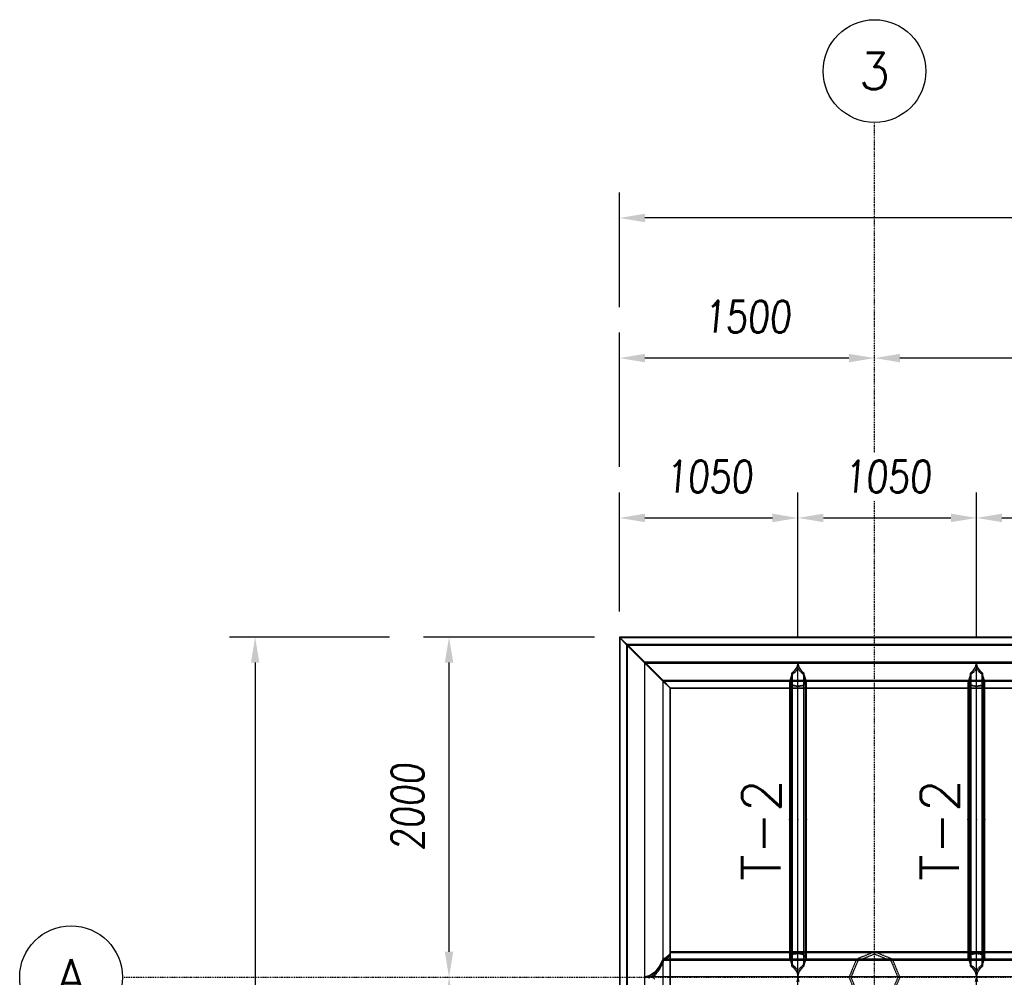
# Model space of a CAD drawing. Extents: x 463450 to 504470, y 98709 to 135344.
# Tile 4 of 20: x 463541 to 469332, y 109205 to 114837. Entities that reach past the tile are written whole.
import ezdxf
from ezdxf.enums import TextEntityAlignment as Align

# ---------------------------------------------------------------- set-up
doc = ezdxf.new("R2010")
doc.units = 0
doc.header["$LTSCALE"] = 10
doc.header["$MEASUREMENT"] = 0
doc.linetypes.add('DASHDOT', pattern=[1, 0.5, -0.25, 0, -0.25])
doc.linetypes.add('HIDDEN', pattern=[0.375, 0.25, -0.125])
doc.layers.get('0').update_dxf_attribs({"linetype": 'CONTINUOUS'})
doc.layers.get('Defpoints').update_dxf_attribs({"linetype": 'CONTINUOUS'})
for name, color, linetype in [('A', 2, 'DASHDOT'), ('BOLA', 4, 'CONTINUOUS'), ('COTAS', 7, 'CONTINUOUS'), ('FORIR', 4, 'CONTINUOUS'), ('G', 3, 'CONTINUOUS'), ('mark3d', 2, 'CONTINUOUS'), ('TR', 6, 'HIDDEN'), ('TXT1', 7, 'CONTINUOUS')]:
    doc.layers.add(name, color=color, linetype=linetype)
doc.styles.add('PADRAO MTL', font='txt.shx', dxfattribs={"width": 0.8, "oblique": 5})
doc.styles.add('POS', font='ROMANS', dxfattribs={"width": 0.7})
doc.styles.add('REGUA175', font='txt.shx', dxfattribs={"width": 0.7, "height": 4.45})
doc.styles.get("Standard").update_dxf_attribs({"font": 'txt.shx', "width": 0.7, "oblique": 5})
doc.dimstyles.new('1-75', dxfattribs={"dimscale": 75, "dimtxt": 2.5, "dimasz": 2, "dimexe": 2, "dimexo": 2, "dimgap": 2, "dimtad": 1, "dimdec": 0, "dimdsep": 46, "dimtxsty": 'PADRAO MTL', "dimcen": 3, "dimclrd": 1, "dimclre": 1, "dimclrt": 7, "dimadec": 0, "dimazin": 0, "dimtfac": 1, "dimtdec": 0, "dimtmove": 0, "dimatfit": 3, "dimfxl": 1, "dimtfill": 1, "dimtolj": 1, "dimarcsym": 0})

# ---------------------------------------------------------------- blocks, each defined once
blk = doc.blocks.new('3D_INFOM')
blk.add_point((0, 0))
at = {"layer": 'FORIR', "flags": 1}
blk.add_attdef('MARK', (7.6, -4.3), '', height=5.26, dxfattribs=at)
blk = doc.blocks.new('3D_INFOTEXT')
blk.add_point((0, 0))
at = {"flags": 1}
for tag, p in [('MAR_PEZ', (7.2, 4.1)), ('POS_PEZ', (7.6, -4.3)), ('HANDLE', (7, -38.5)), ('LUN_PRO', (7.2, -21.9)), ('NOM_PRO', (7.6, -13.2)), ('MAT_PRO', (7.6, -30.1))]:
    blk.add_attdef(tag, p, '', height=5.26, dxfattribs=at)
blk = doc.blocks.new('Bola_3')
at = {"layer": 'BOLA'}
blk.add_circle((5.035, -1.007), 4.028, dxfattribs=at)
at = {"layer": 'BOLA', "color": 3, "style": 'REGUA175'}
blk.add_attdef('Z1B', text='', height=2.848, dxfattribs=at).set_placement((5.035, -1.007), align=Align.MIDDLE)
blk = doc.blocks.new('*D60')
at = {"layer": 'COTAS', "color": 1, "lineweight": -2, "transparency": 16777216}
for p, q in [((466216.2, 109205.5), (466216.2, 109205.5)), ((466066.2, 109055.5), (466066.2, 102205.5)), ((466216.2, 102055.5), (466216.2, 102055.5))]:
    blk.add_line(p, q, dxfattribs=at)
at = {"layer": 'COTAS', "color": 1, "transparency": 16777216}
for points in [[(466041.2, 109055.5), (466091.2, 109055.5), (466066.2, 109205.5)], [(466041.2, 102205.5), (466091.2, 102205.5), (466066.2, 102055.5)]]:
    blk.add_solid(points, dxfattribs=at)
at = {"layer": 'Defpoints', "color": 0, "transparency": 16777216}
for p in [(466066.2, 109205.5), (466066.2, 102055.5), (466066.2, 102055.5)]:
    blk.add_point(p, dxfattribs=at)
at = {"layer": 'COTAS', "color": 7, "transparency": 16777216, "insert": (465822.4, 105630.5), "char_height": 187.5, "attachment_point": 5, "rotation": 90, "style": 'PADRAO MTL', "bg_fill": 3, "box_fill_scale": 1.25, "bg_fill_color": 256, "bg_fill_true_color": 13158600, "bg_fill_transparency": 0}
blk.add_mtext('\\A1;7150', dxfattribs=at)
blk = doc.blocks.new('*D61')
at = {"layer": 'COTAS', "color": 1, "lineweight": -2, "transparency": 16777216}
for p, q in [((466921.3, 111205.6), (465916.2, 111205.6)), ((466066.2, 109355.5), (466066.2, 111055.6)), ((466216.2, 109205.5), (466216.2, 109205.5))]:
    blk.add_line(p, q, dxfattribs=at)
at = {"layer": 'COTAS', "color": 1, "transparency": 16777216}
for points in [[(466041.2, 111055.6), (466091.2, 111055.6), (466066.2, 111205.6)], [(466041.2, 109355.5), (466091.2, 109355.5), (466066.2, 109205.5)]]:
    blk.add_solid(points, dxfattribs=at)
at = {"layer": 'Defpoints', "color": 0, "transparency": 16777216}
for p in [(466066.2, 111205.6), (467071.3, 111205.6), (466066.2, 109205.5)]:
    blk.add_point(p, dxfattribs=at)
at = {"layer": 'COTAS', "color": 7, "transparency": 16777216, "insert": (465822.4, 110205.6), "char_height": 187.5, "attachment_point": 5, "rotation": 90, "style": 'PADRAO MTL', "bg_fill": 3, "box_fill_scale": 1.25, "bg_fill_color": 256, "bg_fill_true_color": 13158600, "bg_fill_transparency": 0}
blk.add_mtext('\\A1;2000', dxfattribs=at)
blk = doc.blocks.new('*D59')
at = {"layer": 'COTAS', "color": 1, "lineweight": -2, "transparency": 16777216}
for p, q in [((465716.2, 111205.6), (464775.6, 111205.6)), ((464925.6, 111055.6), (464925.6, 100205.7)), ((465716.2, 100055.7), (464775.6, 100055.7))]:
    blk.add_line(p, q, dxfattribs=at)
at = {"layer": 'COTAS', "color": 1, "transparency": 16777216}
for points in [[(464900.6, 111055.6), (464950.6, 111055.6), (464925.6, 111205.6)], [(464900.6, 100205.7), (464950.6, 100205.7), (464925.6, 100055.7)]]:
    blk.add_solid(points, dxfattribs=at)
at = {"layer": 'Defpoints', "color": 0, "transparency": 16777216}
for p in [(465866.2, 111205.6), (464925.6, 100055.7), (465866.2, 100055.7)]:
    blk.add_point(p, dxfattribs=at)
at = {"layer": 'COTAS', "color": 7, "transparency": 16777216, "insert": (464681.9, 105630.7), "char_height": 187.5, "attachment_point": 5, "rotation": 90, "style": 'PADRAO MTL', "bg_fill": 3, "box_fill_scale": 1.25, "bg_fill_color": 256, "bg_fill_true_color": 13158600, "bg_fill_transparency": 0}
blk.add_mtext('\\A1;11150', dxfattribs=at)
blk = doc.blocks.new('*D78')
at = {"layer": 'COTAS', "color": 1, "lineweight": -2, "transparency": 16777216}
blk.add_line((483418.7, 112846.9), (468718.7, 112846.9), dxfattribs=at)
at = {"layer": 'COTAS', "color": 1, "transparency": 16777216}
for points in [[(468718.7, 112871.9), (468718.7, 112821.9), (468568.7, 112846.9)], [(483418.7, 112871.9), (483418.7, 112821.9), (483568.7, 112846.9)]]:
    blk.add_solid(points, dxfattribs=at)
at = {"layer": 'Defpoints', "color": 0, "transparency": 16777216}
for p in [(468568.7, 112846.9), (468568.7, 112846.9), (483568.7, 112846.9)]:
    blk.add_point(p, dxfattribs=at)
at = {"layer": 'COTAS', "color": 7, "transparency": 16777216, "insert": (476068.7, 113090.6), "char_height": 187.5, "attachment_point": 5, "style": 'PADRAO MTL', "bg_fill": 3, "box_fill_scale": 1.25, "bg_fill_color": 256, "bg_fill_true_color": 13158600, "bg_fill_transparency": 0}
blk.add_mtext('\\A1;15000', dxfattribs=at)
blk = doc.blocks.new('*D79')
at = {"layer": 'COTAS', "color": 1, "lineweight": -2, "transparency": 16777216}
for p, q in [((467068.7, 112206.7), (467068.7, 112996.9)), ((468418.7, 112846.9), (467218.7, 112846.9))]:
    blk.add_line(p, q, dxfattribs=at)
at = {"layer": 'COTAS', "color": 1, "transparency": 16777216}
for points in [[(467218.7, 112871.9), (467218.7, 112821.9), (467068.7, 112846.9)], [(468418.7, 112871.9), (468418.7, 112821.9), (468568.7, 112846.9)]]:
    blk.add_solid(points, dxfattribs=at)
at = {"layer": 'Defpoints', "color": 0, "transparency": 16777216}
for p in [(467068.7, 112846.9), (468568.7, 112846.9), (467068.7, 112056.7)]:
    blk.add_point(p, dxfattribs=at)
at = {"layer": 'COTAS', "color": 7, "transparency": 16777216, "insert": (467818.7, 113090.6), "char_height": 187.5, "attachment_point": 5, "style": 'PADRAO MTL', "bg_fill": 3, "box_fill_scale": 1.25, "bg_fill_color": 256, "bg_fill_true_color": 13158600, "bg_fill_transparency": 0}
blk.add_mtext('\\A1;1500', dxfattribs=at)
blk = doc.blocks.new('*D77')
at = {"layer": 'COTAS', "color": 1, "lineweight": -2, "transparency": 16777216}
for p, q in [((467068.7, 113146.9), (467068.7, 113820.9)), ((485568.7, 113146.9), (485568.7, 113820.9)), ((485418.7, 113670.9), (467218.7, 113670.9))]:
    blk.add_line(p, q, dxfattribs=at)
at = {"layer": 'COTAS', "color": 1, "transparency": 16777216}
for points in [[(467218.7, 113695.9), (467218.7, 113645.9), (467068.7, 113670.9)], [(485418.7, 113695.9), (485418.7, 113645.9), (485568.7, 113670.9)]]:
    blk.add_solid(points, dxfattribs=at)
at = {"layer": 'Defpoints', "color": 0, "transparency": 16777216}
for p in [(467068.7, 113670.9), (467068.7, 112996.9), (485568.7, 112996.9)]:
    blk.add_point(p, dxfattribs=at)
at = {"layer": 'COTAS', "color": 7, "transparency": 16777216, "insert": (476318.7, 113914.6), "char_height": 187.5, "attachment_point": 5, "style": 'PADRAO MTL', "bg_fill": 3, "box_fill_scale": 1.25, "bg_fill_color": 256, "bg_fill_true_color": 13158600, "bg_fill_transparency": 0}
blk.add_mtext('\\A1;18500', dxfattribs=at)
blk = doc.blocks.new('*D72')
at = {"layer": 'COTAS', "color": 1, "lineweight": -2, "transparency": 16777216}
for p, q in [((467068.7, 111355.6), (467068.7, 112056.7)), ((468118.7, 111207.1), (468118.7, 112056.7)), ((467218.7, 111906.7), (467968.7, 111906.7))]:
    blk.add_line(p, q, dxfattribs=at)
at = {"layer": 'COTAS', "color": 1, "transparency": 16777216}
for points in [[(467218.7, 111931.7), (467218.7, 111881.7), (467068.7, 111906.7)], [(467968.7, 111931.7), (467968.7, 111881.7), (468118.7, 111906.7)]]:
    blk.add_solid(points, dxfattribs=at)
at = {"layer": 'Defpoints', "color": 0, "transparency": 16777216}
for p in [(468118.7, 111906.7), (467068.7, 111205.6), (468118.7, 111057.1)]:
    blk.add_point(p, dxfattribs=at)
at = {"layer": 'COTAS', "color": 7, "transparency": 16777216, "insert": (467593.7, 112150.5), "char_height": 187.5, "attachment_point": 5, "style": 'PADRAO MTL', "bg_fill": 3, "box_fill_scale": 1.25, "bg_fill_color": 256, "bg_fill_true_color": 13158600, "bg_fill_transparency": 0}
blk.add_mtext('\\A1;1050', dxfattribs=at)
blk = doc.blocks.new('*D73')
at = {"layer": 'COTAS', "color": 1, "lineweight": -2, "transparency": 16777216}
for p, q in [((468118.7, 111207.1), (468118.7, 112056.7)), ((469168.7, 111207.1), (469168.7, 112056.7)), ((468268.7, 111906.7), (469018.7, 111906.7))]:
    blk.add_line(p, q, dxfattribs=at)
at = {"layer": 'COTAS', "color": 1, "transparency": 16777216}
for points in [[(468268.7, 111931.7), (468268.7, 111881.7), (468118.7, 111906.7)], [(469018.7, 111931.7), (469018.7, 111881.7), (469168.7, 111906.7)]]:
    blk.add_solid(points, dxfattribs=at)
at = {"layer": 'Defpoints', "color": 0, "transparency": 16777216}
for p in [(469168.7, 111906.7), (468118.7, 111057.1), (469168.7, 111057.1)]:
    blk.add_point(p, dxfattribs=at)
at = {"layer": 'COTAS', "color": 7, "transparency": 16777216, "insert": (468643.7, 112150.5), "char_height": 187.5, "attachment_point": 5, "style": 'PADRAO MTL', "bg_fill": 3, "box_fill_scale": 1.25, "bg_fill_color": 256, "bg_fill_true_color": 13158600, "bg_fill_transparency": 0}
blk.add_mtext('\\A1;1050', dxfattribs=at)
blk = doc.blocks.new('*D74')
at = {"layer": 'COTAS', "color": 1, "lineweight": -2, "transparency": 16777216}
for p, q in [((469168.7, 111207.1), (469168.7, 112056.7)), ((470218.7, 111207.1), (470218.7, 112056.7)), ((469318.7, 111906.7), (470068.7, 111906.7))]:
    blk.add_line(p, q, dxfattribs=at)
at = {"layer": 'COTAS', "color": 1, "transparency": 16777216}
for points in [[(469318.7, 111931.7), (469318.7, 111881.7), (469168.7, 111906.7)], [(470068.7, 111931.7), (470068.7, 111881.7), (470218.7, 111906.7)]]:
    blk.add_solid(points, dxfattribs=at)
at = {"layer": 'Defpoints', "color": 0, "transparency": 16777216}
for p in [(470218.7, 111906.7), (469168.7, 111057.1), (470218.7, 111057.1)]:
    blk.add_point(p, dxfattribs=at)
at = {"layer": 'COTAS', "color": 7, "transparency": 16777216, "insert": (469693.7, 112150.5), "char_height": 187.5, "attachment_point": 5, "style": 'PADRAO MTL', "bg_fill": 3, "box_fill_scale": 1.25, "bg_fill_color": 256, "bg_fill_true_color": 13158600, "bg_fill_transparency": 0}
blk.add_mtext('\\A1;1050', dxfattribs=at)
blk = doc.blocks.new('mark3d1')
at = {"layer": 'mark3d', "color": 4, "style": 'POS'}
blk.add_attdef('MARK', text='', height=3, dxfattribs=at).set_placement((7.179, -1.226), align=Align.CENTER)

msp = doc.modelspace()

# ---------------------------------------------------------------- linework, layer by layer
at = {"layer": 'A'}
for p, q in [((468568.7, 98709), (468568.7, 114233)), ((464144.9, 109205.5), (486660.7, 109205.5))]:
    msp.add_line(p, q, dxfattribs=at)
at = {"layer": 'G'}
for p, q in [((485568.7, 111204.6), (467068.7, 111204.6)), ((467068.7, 111204.6), (467068.7, 111204.5)), ((467112.6, 111162.7), (467068.7, 111204.5)), ((467068.7, 111204.5), (467112.6, 111162.8)), ((467068.7, 111204.5), (467068.7, 100056.7)), ((467112.6, 111162.8), (467218.7, 111057.6)), ((485524.8, 111162.8), (467112.6, 111162.8)), ((467112.6, 100102.8), (467112.6, 111162.7)), ((467218.7, 111057.6), (467112.6, 111162.7)), ((467218.7, 100209.7), (467218.7, 111057.6)), ((467324.8, 110950.7), (467218.7, 111057.6)), ((467218.7, 111057.6), (467324.8, 110950.7)), ((485418.7, 111057.6), (467218.7, 111057.6)), ((468111.9, 111028.3), (468091.2, 111000)), ((468118.7, 111057.1), (468111.9, 111028.3)), ((468125.5, 111028.3), (468118.7, 111057.1)), ((468118.7, 109207.9), (468118.7, 111057.1)), ((468146.1, 111000), (468125.5, 111028.3)), ((469161.9, 111028.3), (469141.2, 111000)), ((469168.7, 111057.1), (469161.9, 111028.3)), ((469175.5, 111028.3), (469168.7, 111057.1)), ((469168.7, 109207.9), (469168.7, 111057.1)), ((469196.1, 111000), (469175.5, 111028.3)), ((468079, 110973.8), (468071.2, 110950.7)), ((468083.3, 110993.8), (468079, 110973.8)), ((468091.2, 111000), (468083.3, 110993.8)), ((468083.3, 109271), (468083.3, 110993.8)), ((468154, 110993.8), (468146.1, 111000)), ((468158.4, 110973.8), (468154, 110993.8)), ((468154, 110993.8), (468154, 109271)), ((468166.2, 110950.7), (468158.4, 110973.8)), ((469129, 110973.8), (469121.2, 110950.7)), ((469133.3, 110993.8), (469129, 110973.8)), ((469141.2, 111000), (469133.3, 110993.8)), ((469133.3, 109271), (469133.3, 110993.8)), ((469204, 110993.8), (469196.1, 111000)), ((469208.4, 110973.8), (469204, 110993.8)), ((469204, 110993.8), (469204, 109271)), ((469216.2, 110950.7), (469208.4, 110973.8)), ((467324.8, 109313), (467324.8, 110950.7)), ((467368.7, 110904.6), (467324.8, 110950.7)), ((467324.8, 110950.7), (467368.7, 110904.6)), ((468071.2, 110950.7), (467324.8, 110950.7)), ((468071.2, 110950.7), (468068.7, 110945.5)), ((468068.7, 110945.5), (468068.7, 109317.9)), ((468168.7, 110945.5), (468166.2, 110950.7)), ((469121.2, 110950.7), (468166.2, 110950.7)), ((468168.7, 109317.9), (468168.7, 110945.5)), ((469121.2, 110950.7), (469118.7, 110945.5)), ((469118.7, 110945.5), (469118.7, 109317.9)), ((469218.7, 110945.5), (469216.2, 110950.7)), ((470171.2, 110950.7), (469216.2, 110950.7)), ((469218.7, 109317.9), (469218.7, 110945.5)), ((467368.7, 109354.9), (467368.7, 110904.6)), ((467368.7, 110904.6), (468068.7, 110904.6)), ((467368.7, 110904.6), (467368.7, 110904.6)), ((468168.7, 110904.6), (469118.7, 110904.6)), ((469218.7, 110904.6), (470168.7, 110904.6)), ((467368.7, 109354.9), (467365.8, 109343.3)), ((468068.7, 109354.9), (467368.7, 109354.9)), ((468568.7, 109354.9), (468168.7, 109354.9)), ((469118.7, 109354.9), (468568.7, 109354.9)), ((470168.7, 109354.9), (469218.7, 109354.9)), ((467324.8, 109313), (467302, 109268.3)), ((467343.4, 109322), (467324.8, 109313.1)), ((467324.8, 109313.1), (468071.2, 109313.1)), ((467324.8, 109313.1), (467324.8, 109313)), ((467357.3, 109332.2), (467343.4, 109322)), ((467365.8, 109343.3), (467357.3, 109332.2)), ((468068.7, 109317.9), (468071.2, 109313.1)), ((468071.2, 109313.1), (468078.9, 109290.7)), ((468078.9, 109290.7), (468083.3, 109271)), ((468154, 109271), (468158.5, 109290.7)), ((468158.5, 109290.7), (468166.2, 109313.1)), ((468166.2, 109313.1), (468168.7, 109317.9)), ((468166.2, 109313.1), (469121.2, 109313.1)), ((469118.7, 109317.9), (469121.2, 109313.1)), ((469121.2, 109313.1), (469128.9, 109290.7)), ((469128.9, 109290.7), (469133.3, 109271)), ((469204, 109271), (469208.5, 109290.7)), ((469208.5, 109290.7), (469216.2, 109313.1)), ((469216.2, 109313.1), (469218.7, 109317.9)), ((469216.2, 109313.1), (470171.2, 109313.1)), ((467276.1, 109235.1), (467248, 109214.7)), ((467302, 109268.3), (467276.1, 109235.1)), ((468083.3, 109271), (468091, 109265.1)), ((468091, 109265.1), (468111.6, 109237.1)), ((468111.6, 109237.1), (468118.6, 109207.9)), ((468118.8, 109207.9), (468125.8, 109237.1)), ((468125.8, 109237.1), (468146.4, 109265.1)), ((468146.4, 109265.1), (468154, 109271)), ((469133.3, 109271), (469141, 109265.1)), ((469141, 109265.1), (469161.6, 109237.1)), ((469161.6, 109237.1), (469168.6, 109207.9)), ((469168.8, 109207.9), (469175.8, 109237.1)), ((469175.8, 109237.1), (469196.4, 109265.1)), ((469196.4, 109265.1), (469204, 109271)), ((467248, 109214.7), (467219.2, 109207.9)), ((467219.2, 109207.9), (467248, 109201)), ((468118.6, 109207.9), (467219.2, 109207.9)), ((468118.6, 109207.9), (468111.6, 109178.6)), ((468118.6, 109207.9), (468118.7, 109207.9)), ((468118.7, 109207.9), (468118.8, 109207.9)), ((468118.7, 102059.3), (468118.7, 109207.9)), ((468125.8, 109178.6), (468118.8, 109207.9)), ((469168.6, 109207.9), (468118.8, 109207.9)), ((469168.6, 109207.9), (469161.6, 109178.6)), ((469168.7, 109207.9), (469168.6, 109207.9)), ((469168.7, 102059.3), (469168.7, 109207.9)), ((469168.8, 109207.9), (469168.7, 109207.9)), ((469175.8, 109178.6), (469168.8, 109207.9)), ((470218.6, 109207.9), (469168.8, 109207.9))]:
    msp.add_line(p, q, dxfattribs=at)
at = {"layer": 'TR'}
for p, q in [((467112.6, 111158.5), (467068.7, 111204.5)), ((467068.7, 111204.5), (467112.6, 111158.5)), ((467114.5, 111160.8), (467071.3, 111201.9)), ((467114.5, 111156.6), (467071.3, 111201.9)), ((467071.3, 111201.9), (467071.3, 100059.4)), ((467071.3, 111201.9), (467114.5, 111156.7)), ((485566.1, 111201.9), (467071.3, 111201.9)), ((467071.3, 111201.9), (467114.5, 111160.9)), ((467218.7, 111051.6), (467112.6, 111158.5)), ((467112.6, 111158.5), (485524.8, 111158.5)), ((467112.6, 111158.5), (467218.7, 111051.6)), ((467114.5, 111160.9), (485522.9, 111160.9)), ((467114.5, 111160.9), (467218.7, 111057.5)), ((467114.5, 111160.8), (467114.5, 100104.6)), ((467218.7, 111057.5), (467114.5, 111160.8)), ((467114.5, 111156.7), (467114.5, 111156.7)), ((467114.5, 111156.7), (467218.7, 111051.7)), ((485522.9, 111156.7), (467114.5, 111156.7)), ((467218.7, 111051.6), (467114.5, 111156.6)), ((467322.9, 110952.5), (467218.7, 111057.5)), ((467218.7, 111057.5), (485418.7, 111057.5)), ((467218.7, 111057.5), (467322.9, 110952.5)), ((467218.7, 111051.7), (467322.9, 110948.3)), ((485418.7, 111051.7), (467218.7, 111051.7)), ((467324.8, 110946.4), (467218.7, 111051.6)), ((467218.7, 111051.6), (485418.7, 111051.6)), ((467322.9, 110948.3), (467218.7, 111051.6)), ((467218.7, 111051.6), (467324.8, 110946.4)), ((468083.7, 110973.8), (468076, 110950.7)), ((468086.7, 110987.4), (468083.7, 110973.8)), ((468102.7, 111000), (468086.7, 110987.4)), ((468086.7, 109277.2), (468086.7, 110987.4)), ((468118.7, 111021.9), (468102.7, 111000)), ((468134.7, 111000), (468118.7, 111021.9)), ((468150.7, 110987.4), (468134.7, 111000)), ((468150.7, 110987.4), (468150.7, 109277.2)), ((468153.7, 110973.8), (468150.7, 110987.4)), ((468161.4, 110950.7), (468153.7, 110973.8)), ((469133.7, 110973.8), (469126, 110950.7)), ((469136.7, 110987.4), (469133.7, 110973.8)), ((469152.7, 111000), (469136.7, 110987.4)), ((469136.7, 109277.2), (469136.7, 110987.4)), ((469168.7, 111021.9), (469152.7, 111000)), ((469184.7, 111000), (469168.7, 111021.9)), ((469200.7, 110987.4), (469184.7, 111000)), ((469200.7, 110987.4), (469200.7, 109277.2)), ((469203.7, 110973.8), (469200.7, 110987.4)), ((469211.4, 110950.7), (469203.7, 110973.8)), ((467322.9, 110952.5), (467322.9, 100313)), ((467366, 110907.3), (467322.9, 110952.5)), ((467322.9, 110952.5), (485314.5, 110952.5)), ((467322.9, 110952.5), (467366, 110907.3)), ((467366, 110907.3), (467322.9, 110948.3)), ((467322.9, 110948.3), (467366, 110907.3)), ((485314.5, 110948.3), (467322.9, 110948.3)), ((467368.7, 110904.6), (467324.8, 110946.4)), ((467324.8, 110946.4), (485312.6, 110946.4)), ((467324.8, 110946.4), (467368.7, 110904.6)), ((468075.6, 110931.6), (468068.7, 110945.5)), ((468166.2, 110950.7), (468071.2, 110950.7)), ((468076, 110950.7), (468073.4, 110945.5)), ((468080.3, 110931.6), (468073.4, 110945.5)), ((468073.4, 110945.5), (468073.4, 109317.9)), ((468083.3, 110921.2), (468075.6, 110931.6)), ((468086.7, 110923), (468080.3, 110931.6)), ((468100.7, 110917.2), (468083.3, 110921.2)), ((468112.2, 110917.2), (468086.7, 110923)), ((468118.7, 110914.8), (468100.7, 110917.2)), ((468118.7, 110916.3), (468112.2, 110917.2)), ((468136.7, 110917.2), (468118.7, 110914.8)), ((468125.2, 110917.2), (468118.7, 110916.3)), ((468150.7, 110923), (468125.2, 110917.2)), ((468154, 110921.2), (468136.7, 110917.2)), ((468157.1, 110931.6), (468150.7, 110923)), ((468161.8, 110931.6), (468154, 110921.2)), ((468163.9, 110945.5), (468157.1, 110931.6)), ((468163.9, 110945.5), (468161.4, 110950.7)), ((468168.7, 110945.5), (468161.8, 110931.6)), ((468163.9, 109317.9), (468163.9, 110945.5)), ((469125.6, 110931.6), (469118.7, 110945.5)), ((469216.2, 110950.7), (469121.2, 110950.7)), ((469126, 110950.7), (469123.4, 110945.5)), ((469130.3, 110931.6), (469123.4, 110945.5)), ((469123.4, 110945.5), (469123.4, 109317.9)), ((469133.3, 110921.2), (469125.6, 110931.6)), ((469136.7, 110923), (469130.3, 110931.6)), ((469150.7, 110917.2), (469133.3, 110921.2)), ((469162.2, 110917.2), (469136.7, 110923)), ((469168.7, 110914.8), (469150.7, 110917.2)), ((469168.7, 110916.3), (469162.2, 110917.2)), ((469186.7, 110917.2), (469168.7, 110914.8)), ((469175.2, 110917.2), (469168.7, 110916.3)), ((469200.7, 110923), (469175.2, 110917.2)), ((469204, 110921.2), (469186.7, 110917.2)), ((469207.1, 110931.6), (469200.7, 110923)), ((469211.8, 110931.6), (469204, 110921.2)), ((469213.9, 110945.5), (469207.1, 110931.6)), ((469213.9, 110945.5), (469211.4, 110950.7)), ((469218.7, 110945.5), (469211.8, 110931.6)), ((469213.9, 109317.9), (469213.9, 110945.5)), ((467366, 100354), (467366, 110907.3)), ((467366, 110907.3), (485271.3, 110907.3)), ((467368.7, 110904.6), (467368.7, 110904.6)), ((468068.7, 110904.6), (468168.7, 110904.6)), ((469118.7, 110904.6), (469218.7, 110904.6)), ((467365.8, 109342.2), (467368.7, 109354.9)), ((467368.7, 109348.5), (467365.8, 109337)), ((467365.8, 109335.9), (467368.7, 109348.5)), ((467368.7, 109348.5), (467368.7, 109354.9)), ((467368.7, 109055), (467368.7, 109354.9)), ((467368.7, 109354.9), (467368.7, 109354.9)), ((485268.7, 109348.5), (467368.7, 109348.5)), ((467368.7, 109348.5), (467368.7, 109348.5)), ((468168.7, 109354.9), (468068.7, 109354.9)), ((468568.7, 109354.9), (468462.6, 109311)), ((468575.6, 109352), (468568.7, 109354.9)), ((468568.7, 109354.9), (468568.7, 109354.9)), ((468674.8, 109311), (468575.6, 109352)), ((469218.7, 109354.9), (469118.7, 109354.9)), ((467324.7, 109308.8), (467302, 109263.6)), ((467324.8, 109297.6), (467302, 109253)), ((467324.8, 109293.6), (467302, 109248.2)), ((467324.7, 109308.8), (467324.8, 109308.9)), ((485312.7, 109308.8), (467324.7, 109308.8)), ((467324.8, 109308.9), (467343.4, 109318.7)), ((467324.8, 109101.1), (467324.8, 109313)), ((467328.5, 109308.5), (467324.8, 109297.6)), ((467328.4, 109304.4), (467324.8, 109293.6)), ((467328.4, 109304.4), (467343.4, 109312.4)), ((485309, 109304.4), (467328.4, 109304.4)), ((467343.4, 109315.7), (467328.5, 109308.5)), ((467328.5, 109308.5), (485308.9, 109308.5)), ((467343.4, 109318.7), (467357.3, 109330)), ((467357.3, 109325.9), (467343.4, 109315.7)), ((467343.4, 109312.4), (467357.3, 109323.6)), ((467357.3, 109330), (467365.8, 109342.2)), ((467365.8, 109337), (467357.3, 109325.9)), ((467357.3, 109323.6), (467365.8, 109335.9)), ((468068.7, 109317.9), (468075.6, 109331.3)), ((468071.2, 109313.1), (468166.2, 109313.1)), ((468073.4, 109317.9), (468080.4, 109331.3)), ((468073.4, 109317.9), (468075.9, 109313.1)), ((468075.6, 109331.3), (468083.3, 109340.9)), ((468075.9, 109313.1), (468083.7, 109290.7)), ((468080.4, 109331.3), (468086.7, 109339.1)), ((468083.3, 109340.9), (468100.9, 109344.6)), ((468083.7, 109290.7), (468086.7, 109277.2)), ((468086.7, 109339.1), (468112.4, 109344.6)), ((468100.9, 109344.6), (468118.7, 109346.7)), ((468112.4, 109344.6), (468118.7, 109345.4)), ((468118.7, 109346.7), (468136.5, 109344.6)), ((468118.7, 109345.4), (468125, 109344.6)), ((468125, 109344.6), (468150.7, 109339.1)), ((468136.5, 109344.6), (468154, 109340.9)), ((468150.7, 109339.1), (468157, 109331.3)), ((468150.7, 109277.2), (468153.7, 109290.7)), ((468153.7, 109290.7), (468161.5, 109313.1)), ((468154, 109340.9), (468161.8, 109331.3)), ((468157, 109331.3), (468163.9, 109317.9)), ((468161.5, 109313.1), (468163.9, 109317.9)), ((468161.8, 109331.3), (468168.7, 109317.9)), ((468462.6, 109311), (468418.7, 109204.9)), ((468431.4, 109204.9), (468471.6, 109302)), ((468471.6, 109302), (468568.7, 109342.2)), ((468568.7, 109342.2), (468665.8, 109302)), ((468665.8, 109302), (468706, 109204.9)), ((468718.7, 109204.9), (468674.8, 109311)), ((469118.7, 109317.9), (469125.6, 109331.3)), ((469121.2, 109313.1), (469216.2, 109313.1)), ((469123.4, 109317.9), (469130.4, 109331.3)), ((469123.4, 109317.9), (469125.9, 109313.1)), ((469125.6, 109331.3), (469133.3, 109340.9)), ((469125.9, 109313.1), (469133.7, 109290.7)), ((469130.4, 109331.3), (469136.7, 109339.1)), ((469133.3, 109340.9), (469150.9, 109344.6)), ((469133.7, 109290.7), (469136.7, 109277.2)), ((469136.7, 109339.1), (469162.4, 109344.6)), ((469150.9, 109344.6), (469168.7, 109346.7)), ((469162.4, 109344.6), (469168.7, 109345.4)), ((469168.7, 109346.7), (469186.5, 109344.6)), ((469168.7, 109345.4), (469175, 109344.6)), ((469175, 109344.6), (469200.7, 109339.1)), ((469186.5, 109344.6), (469204, 109340.9)), ((469200.7, 109339.1), (469207, 109331.3)), ((469200.7, 109277.2), (469203.7, 109290.7)), ((469203.7, 109290.7), (469211.5, 109313.1)), ((469204, 109340.9), (469211.8, 109331.3)), ((469207, 109331.3), (469213.9, 109317.9)), ((469211.5, 109313.1), (469213.9, 109317.9)), ((469211.8, 109331.3), (469218.7, 109317.9)), ((467302, 109263.6), (467276.1, 109229.8)), ((467302, 109253), (467276.1, 109219.8)), ((467302, 109248.2), (467276.1, 109214.5)), ((468086.7, 109277.2), (468102.5, 109265.1)), ((468102.5, 109265.1), (468118.7, 109243.1)), ((468118.7, 109243.1), (468134.9, 109265.1)), ((468134.9, 109265.1), (468150.7, 109277.2)), ((469136.7, 109277.2), (469152.5, 109265.1)), ((469152.5, 109265.1), (469168.7, 109243.1)), ((469168.7, 109243.1), (469184.9, 109265.1)), ((469184.9, 109265.1), (469200.7, 109277.2)), ((467248, 109209), (467218.7, 109202)), ((467276.1, 109229.8), (467248, 109209)), ((467276.1, 109214.5), (467259.2, 109202)), ((467276.1, 109219.8), (467259.5, 109207.8)), ((485377.8, 109207.8), (467259.5, 109207.8)), ((467259.5, 109207.8), (467276.1, 109195.6)), ((468118.6, 109207.9), (468118.8, 109207.9)), ((468418.7, 109204.9), (468462.6, 109098.8)), ((468418.7, 109204.9), (468418.7, 109204.9)), ((468418.7, 109204.9), (468418.7, 109204.9)), ((468431.4, 109204.9), (468431.4, 109204.9)), ((468471.6, 109107.8), (468431.4, 109204.9)), ((468431.4, 109204.9), (468431.4, 109204.9)), ((468706, 109204.9), (468665.8, 109107.8)), ((468674.8, 109098.8), (468718.7, 109204.9)), ((468718.7, 109204.9), (468718.7, 109204.9)), ((468718.7, 109204.9), (468718.7, 109204.9)), ((469168.6, 109207.9), (469168.8, 109207.9))]:
    msp.add_line(p, q, dxfattribs=at)

# ---------------------------------------------------------------- block references
for p in [(468068.7, 110132.5), (468168.7, 110132.5), (469118.7, 110132.5), (469218.7, 110132.5), (468418.7, 109204.9)]:
    msp.add_blockref('3D_INFOTEXT', p)
at = {"layer": 'COTAS', "xscale": 75, "yscale": 75, "zscale": 75}
for p, values in [((468191.1, 114610.6), {'Z1B': '3'}), ((463465.1, 109281.1), {'Z1B': 'A'})]:
    msp.add_blockref('Bola_3', p, dxfattribs=at).add_auto_attribs(values)
at = {"layer": 'G'}
for p in [(468118.7, 110132.5), (469168.7, 110132.5), (468568.7, 109204.9)]:
    msp.add_blockref('3D_INFOM', p, dxfattribs=at)
at = {"layer": 'TXT1', "xscale": 75, "yscale": 75, "zscale": 75, "rotation": 90}
for p in [(467923.7, 109533.1), (468973.7, 109533.1)]:
    msp.add_blockref('mark3d1', p, dxfattribs=at).add_auto_attribs({'MARK': 'T-2'})

# ---------------------------------------------------------------- next in the draw order: dimensions: what is measured, and where the dimension line sits
at = {"layer": 'COTAS'}
dim = msp.add_linear_dim(base=(468568.7, 112846.9), p1=(483568.7, 112846.9), p2=(468568.7, 112846.9), dimstyle='1-75', dxfattribs=at)
dim.commit()
dim.dimension.update_dxf_attribs({"geometry": '*D78', "text_midpoint": (476068.7, 113090.6)})
dim = msp.add_linear_dim(base=(466066.2, 102055.5), p1=(466066.2, 109205.5), p2=(466066.2, 102055.5), angle=90, dimstyle='1-75', dxfattribs=at)
dim.commit()
dim.dimension.update_dxf_attribs({"geometry": '*D60', "text_midpoint": (465822.4, 105630.5)})

# ---------------------------------------------------------------- next in the draw order: dimensions: what is measured, and where the dimension line sits
dim = msp.add_linear_dim(base=(467068.7, 112846.9), p1=(468568.7, 112846.9), p2=(467068.7, 112056.7), dimstyle='1-75', dxfattribs=at)
dim.commit()
dim.dimension.update_dxf_attribs({"geometry": '*D79', "text_midpoint": (467818.7, 113090.6)})
dim = msp.add_linear_dim(base=(466066.2, 111205.6), p1=(466066.2, 109205.5), p2=(467071.3, 111205.6), angle=90, dimstyle='1-75', dxfattribs=at)
dim.commit()
dim.dimension.update_dxf_attribs({"geometry": '*D61', "text_midpoint": (465822.4, 110205.6)})

# ---------------------------------------------------------------- next in the draw order: dimensions: what is measured, and where the dimension line sits
for base, p1, p2, picture, middle in [((467068.7, 113670.9), (485568.7, 112996.9), (467068.7, 112996.9), '*D77', (476318.7, 113914.6)), ((468118.7, 111906.7), (467068.7, 111205.6), (468118.7, 111057.1), '*D72', (467593.7, 112150.5))]:
    dim = msp.add_linear_dim(base=base, p1=p1, p2=p2, dimstyle='1-75', dxfattribs=at)
    dim.commit()
    dim.dimension.update_dxf_attribs({"geometry": picture, "text_midpoint": middle})
dim = msp.add_linear_dim(base=(464925.6, 100055.7), p1=(465866.2, 111205.6), p2=(465866.2, 100055.7), angle=90, dimstyle='1-75', dxfattribs=at)
dim.commit()
dim.dimension.update_dxf_attribs({"geometry": '*D59', "text_midpoint": (464681.9, 105630.7)})

# ---------------------------------------------------------------- next in the draw order: dimensions: what is measured, and where the dimension line sits
dim = msp.add_linear_dim(base=(469168.7, 111906.7), p1=(468118.7, 111057.1), p2=(469168.7, 111057.1), dimstyle='1-75', dxfattribs=at)
dim.commit()
dim.dimension.update_dxf_attribs({"geometry": '*D73', "text_midpoint": (468643.7, 112150.5)})

# ---------------------------------------------------------------- next in the draw order: dimensions: what is measured, and where the dimension line sits
dim = msp.add_linear_dim(base=(470218.7, 111906.7), p1=(469168.7, 111057.1), p2=(470218.7, 111057.1), dimstyle='1-75', dxfattribs=at)
dim.commit()
dim.dimension.update_dxf_attribs({"geometry": '*D74', "text_midpoint": (469693.7, 112150.5)})

doc.saveas('drawing.dxf')
